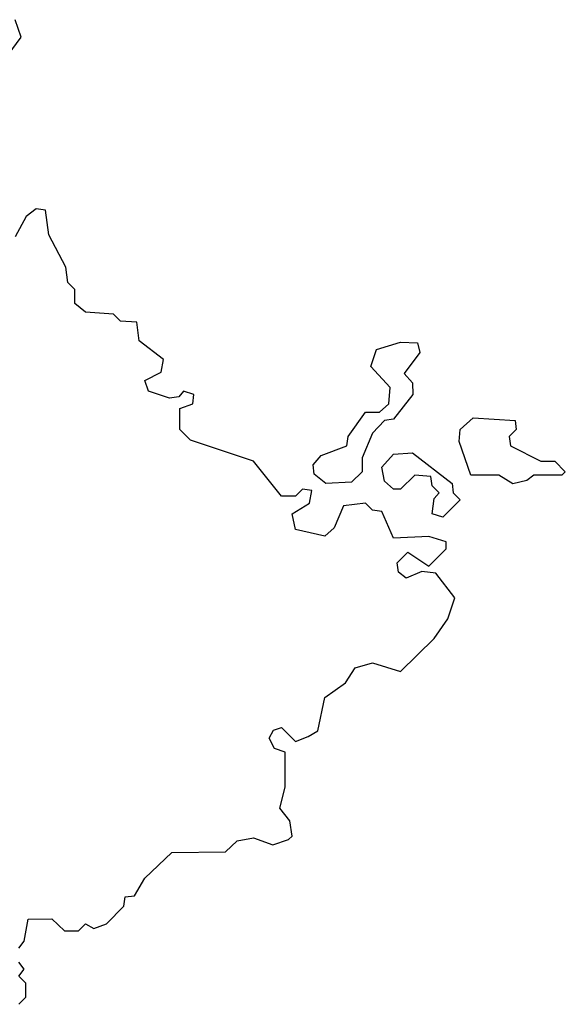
# Model space of a CAD drawing. Extents: x 2323203 to 2567568, y 883585 to 1022917.
# Tile 146 of 256: x 2506081 to 2506860, y 914035 to 915440. Entities that reach past the tile are written whole.
import ezdxf

# ---------------------------------------------------------------- set-up
doc = ezdxf.new("R2010")
doc.units = 0

msp = doc.modelspace()

# ---------------------------------------------------------------- linework, layer by layer
at = {"layer": '0CON10XD'}
for points in [[(2506065, 915390), (2506083.3, 915415), (2506075, 915440)], [(2506080, 914115), (2506087.5, 914125), (2506093.3, 914156.7), (2506127, 914157), (2506145, 914140), (2506165, 914140), (2506175, 914150), (2506187, 914143), (2506205, 914150), (2506230, 914175), (2506231.7, 914188.3), (2506245, 914190), (2506260, 914215), (2506298.3, 914251.7), (2506375, 914252.5), (2506391.7, 914268.3), (2506415, 914272.5), (2506442.5, 914262.5), (2506465, 914270), (2506470, 914275), (2506467, 914297), (2506452.5, 914315), (2506460, 914345), (2506460, 914395), (2506445, 914400), (2506437.5, 914415), (2506443.6, 914426.4), (2506455, 914430), (2506475, 914410), (2506493, 914417), (2506506.7, 914425), (2506517, 914473), (2506546.4, 914493.6), (2506560, 914515), (2506585, 914522.5), (2506625, 914510), (2506673, 914557), (2506692.5, 914585), (2506702.5, 914615), (2506675, 914650), (2506655, 914652.5), (2506633, 914643), (2506621.7, 914651.7), (2506620, 914665), (2506635, 914680), (2506665, 914660), (2506690, 914685), (2506690, 914695), (2506665, 914702.5), (2506615, 914700), (2506598.3, 914738.3), (2506585, 914740), (2506575, 914750), (2506543.6, 914746.4), (2506530, 914715), (2506517, 914703), (2506475, 914712.5), (2506470, 914735), (2506495, 914750), (2506498.3, 914768.3), (2506485, 914770), (2506475, 914760), (2506455, 914760), (2506415, 914810), (2506325, 914840), (2506310, 914855), (2506310, 914885), (2506328.3, 914891.7), (2506330, 914905), (2506315, 914910), (2506308.3, 914901.7), (2506295, 914900), (2506265, 914910), (2506260, 914925), (2506283, 914937), (2506286.7, 914955), (2506251.7, 914981.7), (2506248.3, 915008.3), (2506225, 915010), (2506215, 915020), (2506175, 915022.5), (2506160, 915035), (2506160, 915055), (2506150, 915065), (2506147, 915087), (2506123, 915133), (2506118.3, 915168.3), (2506105, 915170), (2506090.7, 915159.3), (2506075, 915130)], [(2506518.3, 914778.3), (2506501.7, 914791.7), (2506500, 914805), (2506511.7, 914818.3), (2506548.3, 914831.7), (2506550, 914845), (2506575, 914880), (2506595, 914880), (2506608.3, 914891.7), (2506610, 914915), (2506582.5, 914945), (2506590.7, 914969.3), (2506625, 914980), (2506648.8, 914978.8), (2506652.5, 914965), (2506630, 914935), (2506641.7, 914921.7), (2506642.5, 914905), (2506615, 914870), (2506601.7, 914868.3), (2506585, 914850), (2506570, 914815), (2506570, 914795), (2506555, 914780), (2506518.3, 914778.3)], [(2506785, 914777.5), (2506765, 914790), (2506725, 914790), (2506708.3, 914838.3), (2506710, 914855), (2506728.3, 914871.7), (2506788.3, 914868.3), (2506790, 914855), (2506780, 914845), (2506781.7, 914831.7), (2506825, 914810), (2506845, 914810), (2506860, 914795), (2506855, 914790), (2506815, 914790), (2506805, 914782.5), (2506785, 914777.5)], [(2506685, 914730), (2506670, 914735), (2506673, 914757), (2506680, 914765), (2506670, 914775), (2506668.3, 914788.3), (2506645, 914790), (2506625, 914770), (2506615, 914770), (2506601.7, 914781.7), (2506598.3, 914801.7), (2506615, 914820), (2506641.7, 914821.7), (2506698.3, 914778.3), (2506700, 914765), (2506710, 914755), (2506685, 914730)], [(2506080, 914035), (2506090, 914045), (2506090, 914065), (2506080, 914075), (2506087.5, 914085), (2506080, 914095)]]:
    msp.add_lwpolyline(points, dxfattribs=at)

doc.saveas('drawing.dxf')
